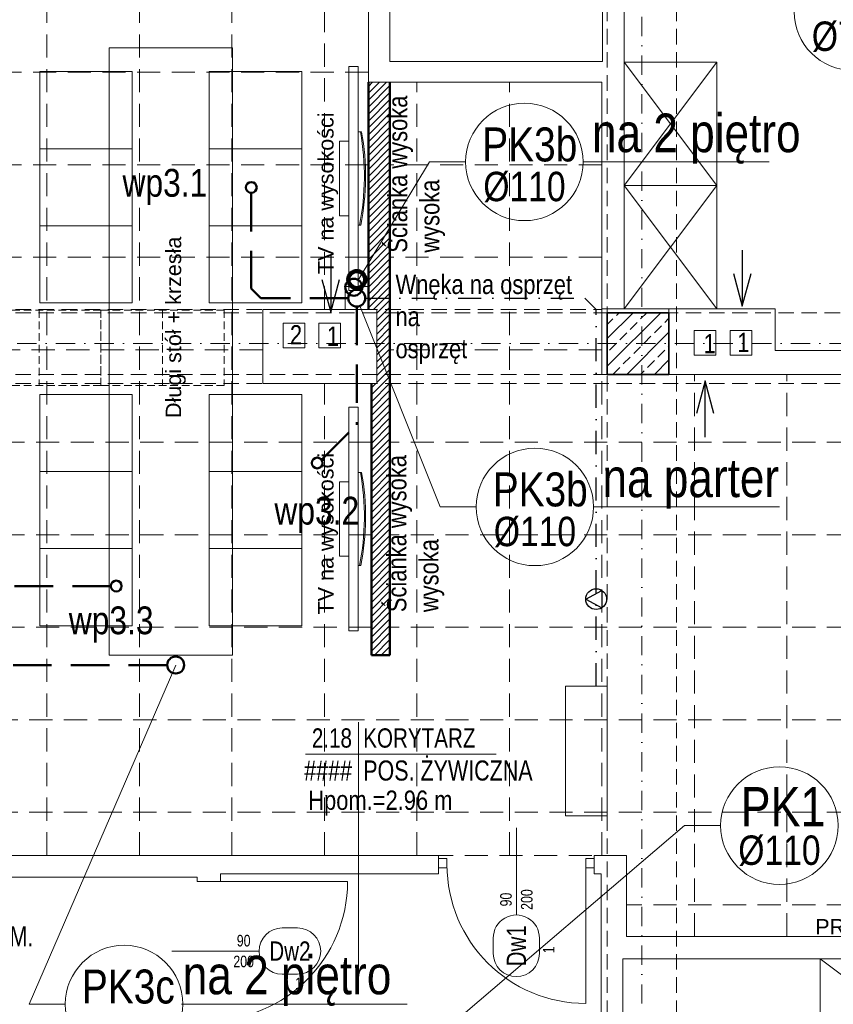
# Model space of a CAD drawing. Header units: millimetres. Extents: x -96593 to 66336, y -23969 to 7139.
# Tile 31 of 256: x -89284 to -88756, y -11265 to -10626. Entities that reach past the tile are written whole.
import ezdxf
from ezdxf.enums import TextEntityAlignment as Align

# ---------------------------------------------------------------- set-up
doc = ezdxf.new("R2010")
doc.units = ezdxf.units.MM
for name, pattern in [('DASHDOT', [1, 0.5, -0.25, 0, -0.25]), ('DASHED', [0.75, 0.5, -0.25]), ('DASHEDX2', [1.5, 1, -0.5])]:
    doc.linetypes.add(name, pattern=pattern)
for name, color, linetype, lineweight in [('!MARIUSZ', 220, 'Continuous', 35), ('BA_drz', 7, 'Continuous', 18), ('BA_KS_ist.', 34, 'Continuous', 50), ('BA_met', 7, 'Continuous', 18), ('BA_sym', 7, 'Continuous', 18), ('BA_txc', 1, 'Continuous', 18), ('BA_txs', 2, 'Continuous', 18), ('mm_klima_PROJ', 86, 'Continuous', 35), ('mm_klimatyzacja', 94, 'Continuous', 50), ('MM_KS_OPISY', 7, 'Continuous', 9), ('mm_SKROPLINY', 3, 'DASHDOT', 30), ('mm_went_opis', 7, 'Continuous', 15), ('PG_KONSTRUKCJA', 5, 'Continuous', 35), ('PG_OSIE', 1, 'DASHDOT', 18), ('PG_PODCIĄGI', 1, 'DASHED', 18), ('PG_PRZERYWANE_ŚREDNIE', 1, 'DASHEDX2', 18), ('PG_SZRAF', 1, 'Continuous', 18), ('PG_WIDOKOWE_CIENKIE', 1, 'Continuous', 18), ('PG_WYPOSAŻENIE', 1, 'Continuous', 18), ('PG_ŚCIANY_DZIAŁOWE', 3, 'Continuous', 18), ('Wyposażenie', 134, 'Continuous', 18)]:
    doc.layers.add(name, color=color, linetype=linetype, lineweight=lineweight)
doc.layers.add('BA_pom', color=6, linetype='Continuous', lineweight=18, plot=False)
doc.styles.add('BIKTS', font='bikromsw.shx', dxfattribs={"width": 0.85})
doc.styles.add('ROMANS', font='bikromsw.shx', dxfattribs={"width": 0.8})
doc.styles.get("Standard").update_dxf_attribs({"font": 'arial.ttf'})

# ---------------------------------------------------------------- blocks, each defined once
blk = doc.blocks.new('A$C4120e4f7')
at = {"linetype": 'DASHED', "ltscale": 10}
blk.add_line((40, 49), (40, 0), dxfattribs=at)
blk.add_lwpolyline([(0, 49), (80, 49), (80, 0), (0, 0)], close=True, dxfattribs=at)
blk = doc.blocks.new('A$C243F7E6F')
at = {"layer": 'PG_SZRAF'}
h = blk.add_hatch(dxfattribs=at)
h.set_pattern_fill('ANSI33', color=256, scale=2)
h.set_pattern_definition([(45, (-6891.598, -2675.306), (-8.980256, 8.980256), []), (45, (-6882.618, -2675.306), (-8.980256, 8.980256), [6.35, -3.175])])
h.paths.add_polyline_path([(0, 0), (40, 0), (40, -40), (0, -40)])
at = {"layer": 'PG_KONSTRUKCJA'}
blk.add_lwpolyline([(0, 0), (40, 0), (40, -40), (0, -40), (0, 0)], dxfattribs=at)
blk = doc.blocks.new('dr1h901')
at = {"color": 0}
blk.add_line((-0.5, 0), (-0.5, 1), dxfattribs=at)
blk.add_line((0, 0.3622), (0, -0.2655))
blk.add_arc((-0.5, 0), 1, 0, 90, dxfattribs=at)
blk = doc.blocks.new('jamb')
blk.add_lwpolyline([(-0.5, -0.5), (-0.5, 0.5), (0.5, 0.5), (0.5, -0.5)], close=True)
blk = doc.blocks.new('A$Ca59fcd27')
at = {"layer": '!MARIUSZ', "color": 116, "lineweight": 5, "true_color": 0x136734}
for p, q in [((0, 50), (60, 50)), ((0, 0), (0, 50)), ((60, 50), (60, 0)), ((60, 0), (0, 0))]:
    blk.add_line(p, q, dxfattribs=at)
blk = doc.blocks.new('bikmet')
blk.add_line((0, 1.65), (0, -1.65))
at = {"style": 'ROMANS', "width": 0.8}
blk.add_attdef('NRPOM', text='', height=1, dxfattribs=at).set_placement((-0.333, 0.333), align=Align.RIGHT)
blk.add_attdef('NWAPOM', (0.25, 0.333), '', height=1, dxfattribs=at)
blk.add_attdef('PODLOGA', text='', height=1.042, dxfattribs=at).set_placement((0.25, -0.333), align=Align.TOP_LEFT)
blk = doc.blocks.new('SUFITY_1_P')
at = {"layer": 'PG_PRZERYWANE_ŚREDNIE', "color": 251, "lineweight": 15, "ltscale": 15, "true_color": 0x636466}
for points in [[(9748.63, -488.99), (10934.63, -488.99), (10934.63, -641.49), (11086.13, -641.49), (11086.13, -830.99), (11539.63, -830.99), (11539.63, -1195.49), (11102.13, -1195.49), (11102.13, -1142.99), (9734.63, -1142.99), (9734.63, -841.49), (9864.63, -841.49), (9864.63, -802.49), (9775.63, -802.49), (9775.63, -790.99), (9734.63, -790.99), (9734.63, -514.99), (9748.63, -514.99), (9748.63, -488.99)], [(10726.13, -1142.99), (10726.13, -488.99)], [(10786.13, -1142.99), (10786.13, -488.99)], [(10846.13, -1142.99), (10846.13, -488.99)], [(10906.13, -788.99), (10906.13, -488.99)], [(10934.63, -634.99), (10015.13, -634.99)], [(10866.13, -788.99), (10934.63, -788.99), (10934.63, -641.49), (10948.63, -641.49), (10948.63, -1012.99), (10936.63, -1012.99), (10936.63, -836.99), (10866.13, -836.99), (10866.13, -788.99)], [(10966.13, -1142.99), (10966.13, -641.49)], [(11026.13, -1142.99), (11026.13, -641.49)], [(10934.63, -694.99), (10015.13, -694.99)], [(11086.13, -694.99), (10948.63, -694.99)], [(10934.63, -754.99), (10015.13, -754.99)], [(11086.13, -754.99), (10948.63, -754.99)], [(10866.13, -814.99), (10681.13, -814.99)], [(11086.13, -814.99), (10948.63, -814.99)], [(11086.13, -1142.99), (11086.13, -830.99)], [(11146.13, -1195.49), (11146.13, -830.99)], [(11206.13, -1195.49), (11206.13, -830.99)], [(10906.13, -1142.99), (10906.13, -836.99)], [(10936.63, -874.99), (10015.13, -874.99)], [(11539.63, -874.99), (10948.63, -874.99)], [(10936.63, -934.99), (10015.13, -934.99)], [(11539.63, -934.99), (10948.63, -934.99)], [(10936.63, -994.99), (10015.13, -994.99)], [(11539.63, -994.99), (10948.63, -994.99)], [(11539.63, -1054.99), (9734.63, -1054.99)], [(11539.63, -1114.99), (9734.63, -1114.99)], [(11539.63, -1174.99), (11102.13, -1174.99)]]:
    blk.add_lwpolyline(points, dxfattribs=at)
blk = doc.blocks.new('symdrz')
blk.add_lwpolyline([(-10, -30, -1), (-10, 30), (10, 30, -1), (10, -30)], format="xyb", close=True)
at = {"style": 'BIKTS', "width": 0.8}
blk.add_attdef('SZERDRZ', text='', height=25, dxfattribs=at).set_placement((77.1, 8.8), align=Align.CENTER)
blk.add_attdef('SYMDRZ', text='', height=25, dxfattribs=at).set_placement((0, 0), align=Align.MIDDLE)
blk.add_attdef('WYSDRZ', text='', height=25, dxfattribs=at).set_placement((77.1, -9.5), align=Align.TOP_CENTER)
blk = doc.blocks.new('A$C19ebea96')
at = {"layer": 'PG_WIDOKOWE_CIENKIE', "color": 40, "true_color": 0xf8d731}
for points in [[(1052.69, -611.76), (1038.69, -611.76), (1038.69, -627.76), (1052.69, -627.76)], [(1075.94, -611.76), (1061.94, -611.76), (1061.94, -627.76), (1075.94, -627.76)], [(1305.44, -616.51), (1319.44, -616.51), (1319.44, -632.51), (1305.44, -632.51)], [(1342.69, -616.51), (1328.69, -616.51), (1328.69, -632.51), (1342.69, -632.51)]]:
    blk.add_lwpolyline(points, close=True, dxfattribs=at)
blk = doc.blocks.new('A$C5DA075D8')
at = {"layer": 'PG_WIDOKOWE_CIENKIE', "lineweight": 18}
h = blk.add_hatch(dxfattribs=at)
h.set_pattern_fill('LINE', color=252, angle=45)
h.set_pattern_definition([(45, (-8805.7846, 2203.747), (-2.245064, 2.245064), [])])
h.paths.add_polyline_path([(2142.84, 1562.26), (2128.84, 1562.26), (2128.84, 1414.76), (2134.34, 1414.76), (2134.34, 1366.76), (2130.84, 1366.76), (2130.84, 1190.76), (2142.84, 1190.76)])
at = {"layer": 'BA_met', "color": 252}
for points in [[(2088.02, 1126.52), (2211.83, 1126.52)], [(2122.37, 1126.52), (2122.37, 982.27)]]:
    blk.add_lwpolyline(points, dxfattribs=at)
at = {"layer": 'mm_went_opis', "color": 252, "lineweight": 30}
for points in [[(2371.44, 1453.35), (2371.44, 1416.9)], [(2104.39, 1449.56), (2104.39, 1413.11)], [(2365.75, 1438.15), (2371.44, 1416.9), (2377.14, 1438.15)], [(2098.69, 1434.36), (2104.39, 1413.11), (2110.08, 1434.36)], [(2353.04, 1347.34), (2347.35, 1368.59), (2341.65, 1347.34)], [(2347.35, 1332.14), (2347.35, 1368.59)]]:
    blk.add_lwpolyline(points, dxfattribs=at)
at = {"layer": 'PG_OSIE', "color": 252, "ltscale": 25}
for points in [[(2306.34, 2784.36), (2306.34, 0)], [(696.17, 1392.76), (2976.42, 1392.76)]]:
    blk.add_lwpolyline(points, dxfattribs=at)
at = {"layer": 'PG_PODCIĄGI', "color": 252, "ltscale": 20}
for points in [[(2283.84, 2631.76), (2283.84, 157.76)], [(2328.84, 2631.76), (2328.84, 157.76)], [(924.84, 1414.76), (2280.34, 1414.76)], [(924.84, 1412.76), (2778.84, 1412.76)], [(924.84, 1372.76), (2778.84, 1372.76)], [(924.84, 1366.76), (2778.84, 1366.76)]]:
    blk.add_lwpolyline(points, dxfattribs=at)
at = {"layer": 'PG_WIDOKOWE_CIENKIE', "color": 252, "lineweight": 50}
for p, q in [((2128.84, 1562.26), (2128.84, 1414.76)), ((2142.84, 1190.76), (2142.84, 1562.26)), ((2130.84, 1190.76), (2130.84, 1366.76)), ((2130.84, 1190.76), (2142.84, 1190.76))]:
    blk.add_line(p, q, dxfattribs=at)
at = {"layer": 'PG_WYPOSAŻENIE', "color": 252}
for points in [[(2354.84, 1575.26), (2354.84, 1495.26), (2294.84, 1495.26), (2294.84, 1575.26), (2354.84, 1575.26), (2294.84, 1495.26), (2354.84, 1495.26), (2294.84, 1575.26)], [(2354.84, 1495.26), (2354.84, 1415.26), (2294.84, 1415.26), (2294.84, 1495.26), (2354.84, 1495.26), (2294.84, 1415.26), (2354.84, 1415.26), (2294.84, 1495.26)], [(2421.84, 993.76), (2501.84, 993.76), (2501.84, 933.76), (2421.84, 933.76), (2421.84, 993.76), (2501.84, 933.76), (2501.84, 993.76), (2421.84, 933.76)]]:
    blk.add_lwpolyline(points, dxfattribs=at)
at = {"layer": 'PG_ŚCIANY_DZIAŁOWE', "color": 252}
for points in [[(2280.84, 1812.26), (2294.84, 1812.26), (2294.84, 1415.26), (2280.34, 1415.26), (2280.34, 1562.26), (2128.84, 1562.26)], [(2128.84, 1562.26), (2128.84, 1612.26), (2142.84, 1612.26), (2142.84, 1575.76), (2280.84, 1575.76), (2280.84, 1812.26)], [(2060.34, 1366.76), (2134.34, 1366.76), (2134.34, 1414.76), (2060.34, 1414.76), (2060.34, 1366.76)], [(2280.34, 1415.26), (2280.34, 1372.76), (2323.84, 1372.76)], [(2323.84, 1415.26), (2294.84, 1415.26)], [(2392.84, 1388.26), (2730.34, 1388.26), (2730.34, 1372.76), (2323.84, 1372.76), (2323.84, 1415.26), (2392.84, 1415.26), (2392.84, 1388.26)], [(1522.34, 1060.76), (2174.34, 1060.76), (2174.34, 1048.76), (2032.84, 1048.76), (2032.84, 1043.76), (2017.84, 1043.76), (2017.84, 1046.76), (1677.84, 1046.76)], [(2296.34, 1060.76), (2275.34, 1060.76), (2275.34, 1048.76), (2279.84, 1048.76), (2279.84, 952.26), (2293.84, 952.26), (2293.84, 993.76), (2741.84, 993.76), (2741.84, 1008.26), (2296.34, 1008.26), (2296.34, 1060.76)]]:
    blk.add_lwpolyline(points, dxfattribs=at)
at = {"layer": 'Wyposażenie', "color": 252, "lineweight": 5}
for p, q in [((1960.63, 1584.63), (1960.63, 1190.76)), ((1960.63, 1584.63), (2040.63, 1584.63)), ((2040.63, 1584.63), (2040.63, 1190.76)), ((2116.25, 1427.18), (2116.25, 1572.33)), ((2122.29, 1572.33), (2116.25, 1572.33)), ((2122.29, 1499.75), (2122.29, 1572.33)), ((2123.73, 1529.99), (2122.29, 1529.99)), ((2122.29, 1529.99), (2122.29, 1469.51)), ((2123.73, 1529.99), (2124.49, 1529.99)), ((2116.25, 1523.94), (2110.05, 1523.94)), ((2110.05, 1523.94), (2110.05, 1475.56)), ((2122.29, 1499.75), (2122.29, 1427.18)), ((2116.25, 1475.56), (2110.05, 1475.56)), ((2122.29, 1469.51), (2123.1, 1469.51)), ((2123.86, 1469.51), (2123.1, 1469.51)), ((2122.29, 1427.18), (2116.25, 1427.18)), ((2116.25, 1206.39), (2116.25, 1351.54)), ((2122.29, 1351.54), (2116.25, 1351.54)), ((2122.29, 1278.97), (2122.29, 1351.54)), ((2123.73, 1309.2), (2122.29, 1309.2)), ((2122.29, 1309.2), (2122.29, 1248.73)), ((2123.73, 1309.2), (2124.49, 1309.2)), ((2116.25, 1303.16), (2110.05, 1303.16)), ((2110.05, 1303.16), (2110.05, 1254.77)), ((2122.29, 1278.97), (2122.29, 1206.39)), ((2116.25, 1254.77), (2110.05, 1254.77)), ((2122.29, 1248.73), (2123.1, 1248.73)), ((2123.86, 1248.72), (2123.1, 1248.73)), ((2122.29, 1206.39), (2116.25, 1206.39)), ((1960.63, 1190.76), (2040.63, 1190.76))]:
    blk.add_line(p, q, dxfattribs=at)
for centre, radius, start, end in [((1963.91, 1501.42), 162.35, 348.66624, 10.13596), ((1964.72, 1501.42), 162.3, 348.66248, 10.13979), ((1963.91, 1280.63), 162.35, 348.66624, 10.13596), ((1964.72, 1280.63), 162.3, 348.66248, 10.13979)]:
    blk.add_arc(centre, radius, start, end, dxfattribs=at)
at = {"color": 252}
blk.add_blockref('A$C19ebea96', (1034.84, 2017.76), dxfattribs=at)
at = {"layer": 'BA_drz', "color": 252, "xscale": 90, "yscale": 90, "zscale": -90}
for p, rotation in [((2224.84, 1054.76), 180), ((2025.34, 998.76), 270)]:
    blk.add_blockref('dr1h901', p, dxfattribs=dict(at, rotation=rotation))
at = {"layer": 'BA_drz', "color": 252, "xscale": -5.5, "yscale": 5.999999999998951, "zscale": 5.5}
for p in [(2177.09, 1055.76), (2272.59, 1055.76)]:
    blk.add_blockref('jamb', p, dxfattribs=at)
at = {"layer": 'BA_met', "color": 252}
ref = blk.add_blockref('bikmet', (2122.37, 1126.52), dxfattribs=dict(at, xscale=12.5, yscale=12.5, zscale=12.5))
ref.add_attrib('NRPOM', ' 2.18', dxfattribs={"layer": '0', "height": 12.5, "style": 'ROMANS', "width": 0.8}).set_placement((2118.21, 1130.69), align=Align.RIGHT)
ref.add_attrib('NWAPOM', 'KORYTARZ', (2125.5, 1130.69), dxfattribs={"layer": '0', "height": 12.5, "style": 'ROMANS', "width": 0.8})
ref.add_attrib('RAREA', '####', dxfattribs={"layer": '0', "height": 13.021, "style": 'ROMANS', "width": 0.8}).set_placement((2118.21, 1122.35), align=Align.TOP_RIGHT)
ref.add_attrib('PODLOGA', 'POS. ŻYWICZNA', dxfattribs={"layer": '0', "height": 13.0208, "style": 'ROMANS', "width": 0.8}).set_placement((2125.5, 1122.35), align=Align.TOP_LEFT)
ref = blk.add_blockref('bikmet', (1802.38, 1019.02), dxfattribs=dict(at, xscale=12.5, yscale=12.5, zscale=12.5))
ref.add_attrib('NRPOM', ' 2.20', dxfattribs={"layer": '0', "height": 12.5, "style": 'ROMANS', "width": 0.8}).set_placement((1798.21, 1023.19), align=Align.RIGHT)
ref.add_attrib('NWAPOM', 'WC', (1805.51, 1023.19), dxfattribs={"layer": '0', "height": 12.5, "style": 'ROMANS', "width": 0.8})
ref.add_attrib('RAREA', '####', dxfattribs={"layer": '0', "height": 13.021, "style": 'ROMANS', "width": 0.8}).set_placement((1798.21, 1014.86), align=Align.TOP_RIGHT)
ref.add_attrib('PODLOGA', 'PŁYTKI CERAM.', dxfattribs={"layer": '0', "height": 13.0208, "style": 'ROMANS', "width": 0.8}).set_placement((1805.51, 1014.86), align=Align.TOP_LEFT)
at = {"layer": 'BA_sym', "color": 252}
ref = blk.add_blockref('symdrz', (2224.84, 1002.16), dxfattribs=dict(at, xscale=-0.5000000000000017, yscale=0.5000000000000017, zscale=0.5000000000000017, rotation=89.99999527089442))
ref.add_attrib('Symdrz', 'Dw1', dxfattribs={"height": 12.5, "rotation": 90, "style": 'BIKTS', "width": 0.8}).set_placement((2224.84, 1002.16), align=Align.MIDDLE_CENTER)
ref.add_attrib('Szerdrz', '90', dxfattribs={"layer": 'BA_txc', "height": 7.5, "rotation": 90, "style": 'BIKTS', "width": 0.8}).set_placement((2218.09, 1032.16), align=Align.MIDDLE_CENTER)
ref.add_attrib('Wysdrz', '200', dxfattribs={"layer": 'BA_txc', "height": 7.5, "rotation": 90, "style": 'BIKTS', "width": 0.8}).set_placement((2231.59, 1032.16), align=Align.MIDDLE_CENTER)
ref.add_attrib('Sztuk', '1', (2249.59, 997.3), dxfattribs={"layer": 'BA_pom', "height": 7.5, "rotation": 90, "style": 'BIKTS', "width": 0.8})
ref = blk.add_blockref('symdrz', (2077.94, 998.76), dxfattribs=dict(at, xscale=0.5000000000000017, yscale=0.5000000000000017, zscale=0.5000000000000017, rotation=4.729105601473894e-06))
ref.add_attrib('Symdrz', 'Dw2', dxfattribs={"height": 12.5, "rotation": 0, "style": 'BIKTS', "width": 0.8}).set_placement((2077.94, 998.76), align=Align.MIDDLE_CENTER)
ref.add_attrib('Szerdrz', '90', dxfattribs={"layer": 'BA_txc', "height": 7.5, "rotation": 0, "style": 'BIKTS', "width": 0.8}).set_placement((2047.94, 1005.51), align=Align.MIDDLE_CENTER)
ref.add_attrib('Wysdrz', '200', dxfattribs={"layer": 'BA_txc', "height": 7.5, "rotation": 0, "style": 'BIKTS', "width": 0.8}).set_placement((2047.94, 992.01), align=Align.MIDDLE_CENTER)
ref.add_attrib('Sztuk', '1', (2081.37, 974.01), dxfattribs={"layer": 'BA_pom', "height": 7.5, "rotation": 0, "style": 'BIKTS', "width": 0.8})
at = {"layer": 'PG_KONSTRUKCJA', "color": 252}
blk.add_blockref('A$C243F7E6F', (2283.84, 1412.76), dxfattribs=at)
at = {"layer": 'PG_PRZERYWANE_ŚREDNIE', "color": 252}
blk.add_blockref('SUFITY_1_P', (-8805.78, 2203.75), dxfattribs=at)
at = {"layer": 'PG_WYPOSAŻENIE', "color": 252}
for p in [(1875.34, 1365.51), (1955.34, 1365.51)]:
    blk.add_blockref('A$C4120e4f7', p, dxfattribs=at)
at = {"layer": 'Wyposażenie', "color": 252}
for p in [(1915.63, 1519.11), (2025.63, 1519.11), (1915.63, 1469.11), (2025.63, 1469.11), (1915.63, 1419.11), (2025.63, 1419.11), (1915.63, 1309.76), (2025.63, 1309.76), (1915.63, 1259.76), (2025.63, 1259.76), (1915.63, 1209.76), (2025.63, 1209.76)]:
    blk.add_blockref('A$Ca59fcd27', p, dxfattribs=at)
at = {"layer": '!MARIUSZ', "color": 252, "insert": (2418.76, 1019.51), "char_height": 10, "attachment_point": 1}
blk.add_mtext_dynamic_manual_height_columns('PROJEKTOWANY SUFIT PODWIESZANY', width=650.6795, gutter_width=50, heights=[0], dxfattribs=at)
at = {"layer": 'BA_txs', "color": 252, "style": 'BIKTS', "width": 0.85}
blk.add_text('Hpom.=2.96 m', height=12.5, dxfattribs=at).set_placement((2089.83, 1090.34))
at = {"layer": 'BA_txs', "color": 252, "char_height": 12.5, "attachment_point": 1, "rotation": 90, "style": 'BIKTS'}
for insert in [(2141.57, 1451.69), (2140.99, 1218.55)]:
    blk.add_mtext_dynamic_manual_height_columns('Ścianka wysoka', width=650.6795, gutter_width=50, heights=[0], dxfattribs=dict(at, insert=insert))
at = {"layer": 'BA_txs', "color": 252, "insert": (2146.45, 1437.38), "char_height": 12.5, "attachment_point": 1, "style": 'BIKTS'}
blk.add_mtext_dynamic_manual_height_columns('Wnęka na osprzęt', width=650.6795, gutter_width=50, heights=[0], dxfattribs=at)
at = {"layer": 'BA_txs', "color": 252, "char_height": 12.5, "width": 265.5977, "attachment_point": 7, "rotation": 90, "style": 'BIKTS'}
for insert in [(2424.16, 542.66), (2218.91, 263.47)]:
    blk.add_mtext('\\pi58.92981;LISTWA ODBOJOWA\\P\\pi95.61136; ŚCIENNA', dxfattribs=dict(at, insert=insert))
at = {"layer": 'mm_went_opis', "color": 252, "lineweight": 30, "style": 'BIKTS', "width": 0.85}
for s, p in [('2', (2077.96, 1392.21)), ('1', (2101.84, 1391.24)), ('1', (2346.31, 1386.49)), ('1', (2368.2, 1387.29))]:
    blk.add_text(s, height=12.5, dxfattribs=at).set_placement(p)
at = {"layer": 'Wyposażenie', "color": 252, "lineweight": 5, "char_height": 10, "attachment_point": 1, "rotation": 90}
for s, insert in [('TV na wysokości', (2096.24, 1437.82)), ('Długi stół + krzesła', (1997.4, 1344.47)), ('TV na wysokości', (2096.24, 1217.03))]:
    blk.add_mtext_dynamic_manual_height_columns(s, width=650.6795, gutter_width=50, heights=[0], dxfattribs=dict(at, insert=insert))
blk = doc.blocks.new('skrop')
at = {"layer": 'mm_SKROPLINY', "color": 0, "linetype": 'ByBlock', "lineweight": 30}
for p, q in [((-807.06, -12100.94), (-799.34, -12096.74)), ((-799.34, -12096.74), (-799.34, -12105.14)), ((-807.06, -12100.94), (-799.34, -12105.14))]:
    blk.add_line(p, q, dxfattribs=at)
blk.add_circle((-802.06, -12100.94), 5, dxfattribs=at)
blk = doc.blocks.new('A$Cf7ba70b6')
at = {"layer": 'BA_KS_ist.', "color": 1, "linetype": 'Continuous', "ltscale": 25}
for centre in [(1149.5, -1157.5), (1034, -1402.5)]:
    blk.add_circle(centre, 5.5, dxfattribs=at)
blk = doc.blocks.new('A$C6e2b8caa')
at = {"layer": 'BA_KS_ist.', "color": 51, "linetype": 'Continuous', "lineweight": 140, "ltscale": 25, "true_color": 0xf7f281}
blk.add_circle((1174, -558.5), 5.5, dxfattribs=at)
blk.add_circle((1174, -558.5), 5.5, dxfattribs=at)

msp = doc.modelspace()

# ---------------------------------------------------------------- linework, layer by layer
at = {"layer": 'BA_KS_ist.', "linetype": 'DASHED', "ltscale": 50}
for p, q in [((-89133.89, -10738.59), (-89133.89, -10800.67)), ((-89133.89, -10800.67), (-89127.74, -10806.82)), ((-89070.95, -10806.82), (-89127.74, -10806.82)), ((-89065.45, -10812.32), (-89065.45, -10888.94)), ((-89088.29, -10911.77), (-89065.45, -10888.94)), ((-89224.99, -10993.61), (-89344.21, -10993.61)), ((-89188.45, -11044.82), (-89349.5, -11044.82))]:
    msp.add_line(p, q, dxfattribs=at)
at = {"layer": 'BA_KS_ist.', "linetype": 'Continuous', "lineweight": 15, "ltscale": 25}
msp.add_lwpolyline([(-89072.95, -10799.32), (-89057.95, -10799.32), (-89057.95, -10814.32), (-89072.95, -10814.32)], close=True, dxfattribs=at)
msp.add_lwpolyline([(-89072.95, -10799.32), (-89057.95, -10799.32), (-89057.95, -10814.32), (-89072.95, -10814.32)], close=True, dxfattribs=at)
at = {"layer": 'BA_KS_ist.', "linetype": 'Continuous', "ltscale": 25}
for centre, radius in [((-89133.89, -10735.09), 3.5), ((-89067.45, -10799.82), 5.5), ((-89067.45, -10799.82), 5.5), ((-89065.45, -10806.82), 5.5), ((-89065.45, -10806.82), 5.5), ((-89091.14, -10913.81), 3.5), ((-89221.49, -10993.61), 3.5), ((-89182.95, -11044.82), 5.5)]:
    msp.add_circle(centre, radius, dxfattribs=at)
at = {"layer": 'BA_met', "color": 252}
for points in [[(-89098.77, -11102.56), (-88974.97, -11102.56)], [(-89064.42, -11102.56), (-89064.42, -11246.8)]]:
    msp.add_lwpolyline(points, dxfattribs=at)
at = {"layer": 'mm_klimatyzacja', "color": 3, "linetype": 'Continuous', "lineweight": 20, "ltscale": 50}
msp.add_lwpolyline([(-88929.95, -11142.53), (-88929.95, -11058.53), (-88902.95, -11058.53), (-88902.95, -11142.53)], close=True, dxfattribs=at)
at = {"layer": 'MM_KS_OPISY'}
for p, q in [((-89018.23, -10718.53), (-89064.5, -10795.18)), ((-88994.83, -10718.53), (-89018.23, -10718.53)), ((-88918.63, -10718.53), (-88797.94, -10718.53)), ((-89011.42, -10942.27), (-89063.41, -10811.93)), ((-88988.02, -10942.27), (-89011.42, -10942.27)), ((-88911.82, -10942.27), (-88791.13, -10942.27)), ((-89277.95, -11264.69), (-89182.95, -11044.82)), ((-88852.81, -11148.98), (-89141.26, -11394.75)), ((-88829.41, -11148.98), (-88852.81, -11148.98)), ((-89254.55, -11264.69), (-89277.95, -11264.69)), ((-89179.28, -11264.69), (-89032.69, -11264.69))]:
    msp.add_line(p, q, dxfattribs=at)
for centre in [(-88743.6, -10621.08), (-88956.73, -10718.53), (-88949.92, -10942.27), (-88791.31, -11148.98), (-89216.45, -11264.69)]:
    msp.add_circle(centre, 38.1, dxfattribs=at)
at = {"layer": 'mm_SKROPLINY', "ltscale": 30}
for p, q in [((-89059.95, -10806.82), (-88917.49, -10806.82)), ((-88917.49, -10806.82), (-88910.16, -10814.16)), ((-88910.16, -11058.53), (-88910.16, -10814.16))]:
    msp.add_line(p, q, dxfattribs=at)

# ---------------------------------------------------------------- block references
at = {"layer": 'BA_drz', "color": 252, "xscale": 90, "yscale": 90, "zscale": -90}
for p, rotation in [((-88961.95, -11174.32), 180), ((-89161.45, -11230.32), 270)]:
    msp.add_blockref('dr1h901', p, dxfattribs=dict(at, rotation=rotation))
at = {"layer": 'BA_drz', "color": 252, "xscale": -5.5, "yscale": 5.999999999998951, "zscale": 5.5}
for p in [(-89009.7, -11173.32), (-88914.2, -11173.32)]:
    msp.add_blockref('jamb', p, dxfattribs=at)
at = {"layer": 'BA_met', "color": 252}
ref = msp.add_blockref('bikmet', (-89064.42, -11102.56), dxfattribs=dict(at, xscale=12.5, yscale=12.5, zscale=12.5))
ref.add_attrib('NRPOM', ' 2.18', dxfattribs={"layer": '0', "height": 12.5, "style": 'ROMANS', "width": 0.8}).set_placement((-89068.59, -11098.39), align=Align.RIGHT)
ref.add_attrib('NWAPOM', 'KORYTARZ', (-89061.29, -11098.39), dxfattribs={"layer": '0', "height": 12.5, "style": 'ROMANS', "width": 0.8})
ref.add_attrib('RAREA', '####', dxfattribs={"layer": '0', "height": 13.021, "style": 'ROMANS', "width": 0.8}).set_placement((-89068.59, -11106.72), align=Align.TOP_RIGHT)
ref.add_attrib('PODLOGA', 'POS. ŻYWICZNA', dxfattribs={"layer": '0', "height": 13.0208, "style": 'ROMANS', "width": 0.8}).set_placement((-89061.29, -11106.72), align=Align.TOP_LEFT)
ref = msp.add_blockref('bikmet', (-89384.41, -11210.06), dxfattribs=dict(at, xscale=12.5, yscale=12.5, zscale=12.5))
ref.add_attrib('NRPOM', ' 2.20', dxfattribs={"layer": '0', "height": 12.5, "style": 'ROMANS', "width": 0.8}).set_placement((-89388.58, -11205.89), align=Align.RIGHT)
ref.add_attrib('NWAPOM', 'WC', (-89381.29, -11205.89), dxfattribs={"layer": '0', "height": 12.5, "style": 'ROMANS', "width": 0.8})
ref.add_attrib('RAREA', '####', dxfattribs={"layer": '0', "height": 13.021, "style": 'ROMANS', "width": 0.8}).set_placement((-89388.58, -11214.22), align=Align.TOP_RIGHT)
ref.add_attrib('PODLOGA', 'PŁYTKI CERAM.', dxfattribs={"layer": '0', "height": 13.0208, "style": 'ROMANS', "width": 0.8}).set_placement((-89381.29, -11214.22), align=Align.TOP_LEFT)
at = {"layer": 'BA_sym', "color": 252}
ref = msp.add_blockref('symdrz', (-88961.95, -11226.92), dxfattribs=dict(at, xscale=-0.5000000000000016, yscale=0.5000000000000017, zscale=0.5000000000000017, rotation=89.99999527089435))
ref.add_attrib('Symdrz', 'Dw1', dxfattribs={"height": 12.5, "rotation": 90, "style": 'BIKTS', "width": 0.8}).set_placement((-88961.95, -11226.92), align=Align.MIDDLE_CENTER)
ref.add_attrib('Szerdrz', '90', dxfattribs={"layer": 'BA_txc', "height": 7.5, "rotation": 90, "style": 'BIKTS', "width": 0.8}).set_placement((-88968.7, -11196.92), align=Align.MIDDLE_CENTER)
ref.add_attrib('Wysdrz', '200', dxfattribs={"layer": 'BA_txc', "height": 7.5, "rotation": 90, "style": 'BIKTS', "width": 0.8}).set_placement((-88955.2, -11196.92), align=Align.MIDDLE_CENTER)
ref.add_attrib('Sztuk', '1', (-88937.2, -11231.78), dxfattribs={"layer": 'BA_pom', "height": 7.5, "rotation": 90, "style": 'BIKTS', "width": 0.8})
ref = msp.add_blockref('symdrz', (-89108.85, -11230.32), dxfattribs=dict(at, xscale=0.5000000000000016, yscale=0.5000000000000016, zscale=0.5000000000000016, rotation=4.729105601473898e-06))
ref.add_attrib('Symdrz', 'Dw2', dxfattribs={"height": 12.5, "rotation": 0, "style": 'BIKTS', "width": 0.8}).set_placement((-89108.85, -11230.32), align=Align.MIDDLE_CENTER)
ref.add_attrib('Szerdrz', '90', dxfattribs={"layer": 'BA_txc', "height": 7.5, "rotation": 0, "style": 'BIKTS', "width": 0.8}).set_placement((-89138.85, -11223.57), align=Align.MIDDLE_CENTER)
ref.add_attrib('Wysdrz', '200', dxfattribs={"layer": 'BA_txc', "height": 7.5, "rotation": 0, "style": 'BIKTS', "width": 0.8}).set_placement((-89138.85, -11237.07), align=Align.MIDDLE_CENTER)
ref.add_attrib('Sztuk', '1', (-89105.42, -11255.07), dxfattribs={"layer": 'BA_pom', "height": 7.5, "rotation": 0, "style": 'BIKTS', "width": 0.8})
at = {"layer": 'mm_klima_PROJ', "lineweight": 30, "xscale": 1.35, "yscale": 1.35, "zscale": 1.35}
msp.add_blockref('skrop', (-87827.38, 5334.19), dxfattribs=at)
at = {"layer": 'mm_went_opis', "color": 2, "lineweight": 60}
msp.add_blockref('A$C5DA075D8', (-91186.79, -12229.08), dxfattribs=at)
at = {"layer": 'mm_went_opis', "lineweight": 60}
for name, p in [('A$Cf7ba70b6', (-90216.95, -9642.32)), ('A$C6e2b8caa', (-90239.45, -10236.32))]:
    msp.add_blockref(name, p, dxfattribs=at)

# ---------------------------------------------------------------- texts
at = {"layer": 'BA_txs', "color": 252, "style": 'BIKTS', "width": 0.85}
msp.add_text('Hpom.=2.96 m', height=12.5, dxfattribs=at).set_placement((-89096.96, -11138.73))
at = {"layer": 'BA_txs', "color": 252, "char_height": 12.5, "attachment_point": 1, "rotation": 90, "style": 'BIKTS'}
for insert in [(-89045.23, -10777.39), (-89045.8, -11010.53)]:
    msp.add_mtext_dynamic_manual_height_columns('Ścianka wysoka', width=6.5068, gutter_width=50, heights=[0], dxfattribs=dict(at, insert=insert))
at = {"layer": 'BA_txs', "color": 252, "insert": (-89040.35, -10791.69), "char_height": 12.5, "attachment_point": 1, "style": 'BIKTS'}
msp.add_mtext_dynamic_manual_height_columns('Wnęka na osprzęt', width=6.5068, gutter_width=50, heights=[0], dxfattribs=at)
at = {"layer": 'BA_txs', "color": 252, "char_height": 12.5, "width": 265.5977, "attachment_point": 7, "rotation": 90, "style": 'BIKTS'}
for insert in [(-88762.63, -11686.41), (-88967.89, -11965.6)]:
    msp.add_mtext('\\pi58.92981;LISTWA ODBOJOWA\\P\\pi95.61136; ŚCIENNA', dxfattribs=dict(at, insert=insert))
at = {"layer": 'MM_KS_OPISY', "attachment_point": 1}
for s, width, insert, char_height in [('{\\fArial Narrow|b0|i0|c238|p34;%%C75}', 0.5033, (-88770.26, -10627.49), 19.05), ('{\\fArial Narrow|b0|i0|c238|p34;na 2 piętro}', 200.9859, (-88912.88, -10687.21), 25), ('{\\fArial Narrow|b0|i0|c238|p34;PK3b}', 25.4, (-88984.05, -10696.19), 22), ('{\\fArial Narrow|b0|i0|c238|p34;wp3.1}', 200.9859, (-89217.44, -10723.08), 18), ('{\\fArial Narrow|b0|i0|c238|p34;%%C110}', 0.5033, (-88983.38, -10724.94), 19.05), ('{\\fArial Narrow|b0|i0|c238|p34;na parter}', 200.9859, (-88906.08, -10910.95), 25), ('{\\fArial Narrow|b0|i0|c238|p34;PK3b}', 25.4, (-88977.25, -10919.93), 22), ('{\\fArial Narrow|b0|i0|c238|p34;wp3.2}', 200.9859, (-89118.9, -10935.7), 18), ('{\\fArial Narrow|b0|i0|c238|p34;%%C110}', 0.5033, (-88976.58, -10948.68), 19.05), ('{\\fArial Narrow|b0|i0|c238|p34;wp3.3}', 200.9859, (-89252.3, -11006.84), 18), ('{\\fArial Narrow|b0|i0|c238|p34;na 2 piętro}', 200.9859, (-89447.41, -11093.44), 25), ('\\fArial Narrow|b0|i0|c238|p34;PK1', 0.5033, (-88816.43, -11124), 25.4), ('{\\fArial Narrow|b0|i0|c238|p34;%%C110}', 0.5033, (-88817.97, -11155.39), 19.05), ('{\\fArial Narrow|b0|i0|c238|p34;na 2 piętro}', 200.9859, (-89178.35, -11233.36), 25), ('{\\fArial Narrow|b0|i0|c238|p34;PK3c}', 25.4, (-89243.77, -11242.34), 22)]:
    msp.add_mtext_dynamic_manual_height_columns(s, width=width, gutter_width=1, heights=[0], dxfattribs=dict(at, insert=insert, char_height=char_height))

doc.saveas('drawing.dxf')
